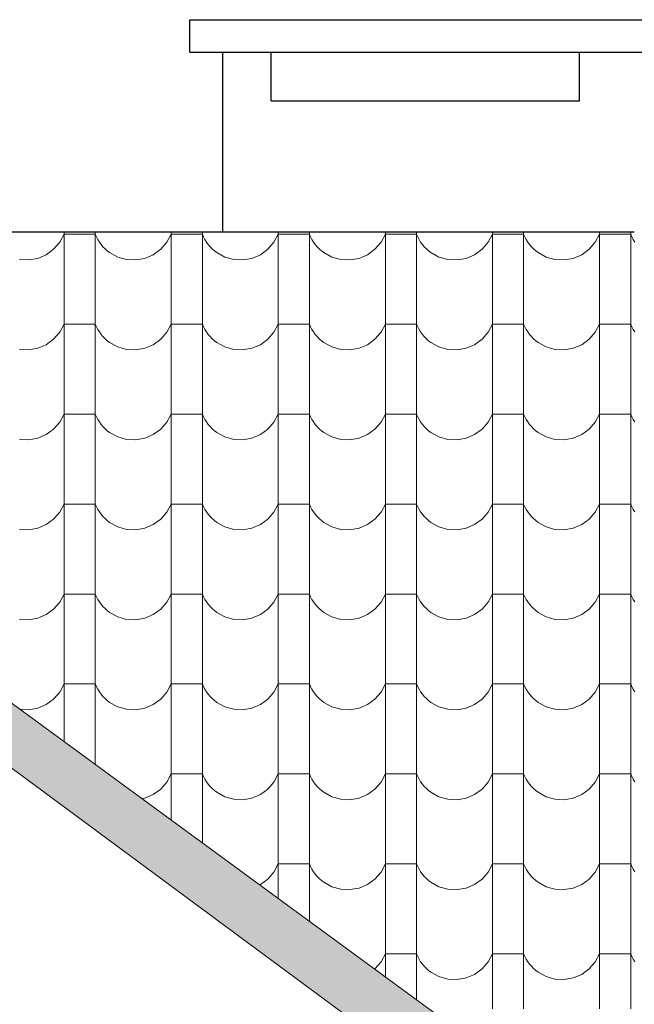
# Model space of a CAD drawing. Header units: millimetres. Extents: x -61343 to 9939, y -6894 to 7453.
# Tile 142 of 255: x -5505 to -5316, y -5322 to -5019. Entities that reach past the tile are written whole.
import ezdxf

# ---------------------------------------------------------------- set-up
doc = ezdxf.new("R2010")
doc.units = ezdxf.units.MM
doc.header["$MEASUREMENT"] = 0
doc.layers.add('810-G Ogólne', color=7, linetype='Continuous')
doc.layers.add('990-D Import IFC', color=7, linetype='Continuous')

# ---------------------------------------------------------------- blocks, each defined once
blk = doc.blocks.new('*X1836', base_point=(515069.4, 47309.9))
at = {"layer": '990-D Import IFC', "color": 251, "linetype": 'Continuous', "lineweight": 13, "true_color": 0x6a6a6a}
for p, q in [((665818.1, -38693.2), (665831.4, -38668.2)), ((665831.4, -38661.7), (665831.4, -38837.1)), ((665879.4, -38668.2), (665831.4, -38668.2)), ((665927.5, -38668.2), (665879.4, -38668.2)), ((665927.5, -38661.7), (665927.5, -38837.1)), ((665927.5, -38668.2), (665931.1, -38676.5)), ((665931.1, -38676.5), (665935.4, -38684.6)), ((665935.4, -38684.6), (665940.2, -38692.3)), ((666148.1, -38693.2), (666161.4, -38668.2)), ((666161.4, -38661.7), (666161.4, -38837.1)), ((666209.4, -38668.2), (666161.4, -38668.2)), ((666257.5, -38668.2), (666209.4, -38668.2)), ((666257.5, -38661.7), (666257.5, -38837.1)), ((666257.5, -38668.2), (666261.1, -38676.5)), ((666261.1, -38676.5), (666265.4, -38684.6)), ((666265.4, -38684.6), (666270.2, -38692.3)), ((666478.1, -38693.2), (666491.4, -38668.2)), ((666491.4, -38661.7), (666491.4, -38837.1)), ((666539.4, -38668.2), (666491.4, -38668.2)), ((666587.5, -38668.2), (666539.4, -38668.2)), ((666587.5, -38661.7), (666587.5, -38837.1)), ((666587.5, -38668.2), (666591.1, -38676.5)), ((666591.1, -38676.5), (666595.4, -38684.6)), ((666595.4, -38684.6), (666600.2, -38692.3)), ((666808.1, -38693.2), (666821.4, -38668.2)), ((666821.4, -38661.7), (666821.4, -38837.1)), ((666869.4, -38668.2), (666821.4, -38668.2)), ((666917.5, -38668.2), (666869.4, -38668.2)), ((666917.5, -38661.7), (666917.5, -38837.1)), ((666917.5, -38668.2), (666921.1, -38676.5)), ((666921.1, -38676.5), (666925.4, -38684.6)), ((666925.4, -38684.6), (666930.2, -38692.3)), ((667138.1, -38693.2), (667151.4, -38668.2)), ((667151.4, -38661.7), (667151.4, -38837.1)), ((667199.4, -38668.2), (667151.4, -38668.2)), ((667247.5, -38668.2), (667199.4, -38668.2)), ((667247.5, -38661.7), (667247.5, -38837.1)), ((667247.5, -38668.2), (667251.1, -38676.5)), ((667251.1, -38676.5), (667255.4, -38684.6)), ((667255.4, -38684.6), (667260.2, -38692.3)), ((667468.1, -38693.2), (667481.4, -38668.2)), ((667481.4, -38661.7), (667481.4, -38837.1)), ((667529.4, -38668.2), (667481.4, -38668.2)), ((667577.5, -38668.2), (667529.4, -38668.2)), ((667577.5, -38661.7), (667577.5, -38837.1)), ((667577.5, -38668.2), (667581.1, -38676.5)), ((667581.1, -38676.5), (667585.4, -38684.6)), ((667585.4, -38684.6), (667590.2, -38692.3)), ((665776.5, -38731.4), (665799.4, -38714.7)), ((665799.4, -38714.7), (665818.1, -38693.2)), ((665940.2, -38692.3), (665945.5, -38699.7)), ((665945.5, -38699.7), (665951.4, -38706.6)), ((665951.4, -38706.6), (665957.8, -38713.1)), ((665957.8, -38713.1), (665964.6, -38719.2)), ((666106.5, -38731.4), (666129.4, -38714.7)), ((666129.4, -38714.7), (666148.1, -38693.2)), ((666270.2, -38692.3), (666275.5, -38699.7)), ((666275.5, -38699.7), (666281.4, -38706.6)), ((666281.4, -38706.6), (666287.8, -38713.1)), ((666287.8, -38713.1), (666294.6, -38719.2)), ((666436.5, -38731.4), (666459.4, -38714.7)), ((666459.4, -38714.7), (666478.1, -38693.2)), ((666600.2, -38692.3), (666605.5, -38699.7)), ((666605.5, -38699.7), (666611.4, -38706.6)), ((666611.4, -38706.6), (666617.8, -38713.1)), ((666617.8, -38713.1), (666624.6, -38719.2)), ((666766.5, -38731.4), (666789.4, -38714.7)), ((666789.4, -38714.7), (666808.1, -38693.2)), ((666930.2, -38692.3), (666935.5, -38699.7)), ((666935.5, -38699.7), (666941.4, -38706.6)), ((666941.4, -38706.6), (666947.8, -38713.1)), ((666947.8, -38713.1), (666954.6, -38719.2)), ((667096.5, -38731.4), (667119.4, -38714.7)), ((667119.4, -38714.7), (667138.1, -38693.2)), ((667260.2, -38692.3), (667265.5, -38699.7)), ((667265.5, -38699.7), (667271.4, -38706.6)), ((667271.4, -38706.6), (667277.8, -38713.1)), ((667277.8, -38713.1), (667284.6, -38719.2)), ((667426.5, -38731.4), (667449.4, -38714.7)), ((667449.4, -38714.7), (667468.1, -38693.2)), ((665694.1, -38746.1), (665722.4, -38747.5)), ((665722.4, -38747.5), (665750.4, -38742.5)), ((665750.4, -38742.5), (665776.5, -38731.4)), ((665964.6, -38719.2), (665971.9, -38724.7)), ((665971.9, -38724.7), (665996.7, -38738.4)), ((665996.7, -38738.4), (666024.1, -38746.1)), ((666024.1, -38746.1), (666052.4, -38747.5)), ((666052.4, -38747.5), (666080.4, -38742.5)), ((666080.4, -38742.5), (666106.5, -38731.4)), ((666294.6, -38719.2), (666301.9, -38724.7)), ((666301.9, -38724.7), (666326.7, -38738.4)), ((666326.7, -38738.4), (666354.1, -38746.1)), ((666354.1, -38746.1), (666382.4, -38747.5)), ((666382.4, -38747.5), (666410.4, -38742.5)), ((666410.4, -38742.5), (666436.5, -38731.4)), ((666624.6, -38719.2), (666631.9, -38724.7)), ((666631.9, -38724.7), (666656.7, -38738.4)), ((666656.7, -38738.4), (666684.1, -38746.1)), ((666684.1, -38746.1), (666712.4, -38747.5)), ((666712.4, -38747.5), (666740.4, -38742.5)), ((666740.4, -38742.5), (666766.5, -38731.4)), ((666954.6, -38719.2), (666961.9, -38724.7)), ((666961.9, -38724.7), (666986.7, -38738.4)), ((666986.7, -38738.4), (667014.1, -38746.1)), ((667014.1, -38746.1), (667042.4, -38747.5)), ((667042.4, -38747.5), (667070.4, -38742.5)), ((667070.4, -38742.5), (667096.5, -38731.4)), ((667284.6, -38719.2), (667291.9, -38724.7)), ((667291.9, -38724.7), (667316.7, -38738.4)), ((667316.7, -38738.4), (667344.1, -38746.1)), ((667344.1, -38746.1), (667372.4, -38747.5)), ((667372.4, -38747.5), (667400.4, -38742.5)), ((667400.4, -38742.5), (667426.5, -38731.4)), ((665831.4, -38837.1), (665831.4, -39114.1)), ((665927.5, -38837.1), (665927.5, -39114.1)), ((666161.4, -38837.1), (666161.4, -39114.1)), ((666257.5, -38837.1), (666257.5, -39114.1)), ((666491.4, -38837.1), (666491.4, -39114.1)), ((666587.5, -38837.1), (666587.5, -39114.1)), ((666821.4, -38837.1), (666821.4, -39114.1)), ((666917.5, -38837.1), (666917.5, -39114.1)), ((667151.4, -38837.1), (667151.4, -39114.1)), ((667247.5, -38837.1), (667247.5, -39114.1)), ((667481.4, -38837.1), (667481.4, -39114.1)), ((667577.5, -38837.1), (667577.5, -39114.1)), ((665818.1, -38970.2), (665831.4, -38945.2)), ((665879.4, -38945.2), (665831.4, -38945.2)), ((665927.5, -38945.2), (665879.4, -38945.2)), ((665927.5, -38945.2), (665931.1, -38953.5)), ((665931.1, -38953.5), (665935.4, -38961.6)), ((666148.1, -38970.2), (666161.4, -38945.2)), ((666209.4, -38945.2), (666161.4, -38945.2)), ((666257.5, -38945.2), (666209.4, -38945.2)), ((666257.5, -38945.2), (666261.1, -38953.5)), ((666261.1, -38953.5), (666265.4, -38961.6)), ((666478.1, -38970.2), (666491.4, -38945.2)), ((666539.4, -38945.2), (666491.4, -38945.2)), ((666587.5, -38945.2), (666539.4, -38945.2)), ((666587.5, -38945.2), (666591.1, -38953.5)), ((666591.1, -38953.5), (666595.4, -38961.6)), ((666808.1, -38970.2), (666821.4, -38945.2)), ((666869.4, -38945.2), (666821.4, -38945.2)), ((666917.5, -38945.2), (666869.4, -38945.2)), ((666917.5, -38945.2), (666921.1, -38953.5)), ((666921.1, -38953.5), (666925.4, -38961.6)), ((667138.1, -38970.2), (667151.4, -38945.2)), ((667199.4, -38945.2), (667151.4, -38945.2)), ((667247.5, -38945.2), (667199.4, -38945.2)), ((667247.5, -38945.2), (667251.1, -38953.5)), ((667251.1, -38953.5), (667255.4, -38961.6)), ((667468.1, -38970.2), (667481.4, -38945.2)), ((667529.4, -38945.2), (667481.4, -38945.2)), ((667577.5, -38945.2), (667529.4, -38945.2)), ((667577.5, -38945.2), (667581.1, -38953.5)), ((667581.1, -38953.5), (667585.4, -38961.6)), ((665799.4, -38991.7), (665818.1, -38970.2)), ((665935.4, -38961.6), (665940.2, -38969.3)), ((665940.2, -38969.3), (665945.5, -38976.7)), ((665945.5, -38976.7), (665951.4, -38983.6)), ((665951.4, -38983.6), (665957.8, -38990.1)), ((665957.8, -38990.1), (665964.6, -38996.2)), ((666129.4, -38991.7), (666148.1, -38970.2)), ((666265.4, -38961.6), (666270.2, -38969.3)), ((666270.2, -38969.3), (666275.5, -38976.7)), ((666275.5, -38976.7), (666281.4, -38983.6)), ((666281.4, -38983.6), (666287.8, -38990.1)), ((666287.8, -38990.1), (666294.6, -38996.2)), ((666459.4, -38991.7), (666478.1, -38970.2)), ((666595.4, -38961.6), (666600.2, -38969.3)), ((666600.2, -38969.3), (666605.5, -38976.7)), ((666605.5, -38976.7), (666611.4, -38983.6)), ((666611.4, -38983.6), (666617.8, -38990.1)), ((666617.8, -38990.1), (666624.6, -38996.2)), ((666789.4, -38991.7), (666808.1, -38970.2)), ((666925.4, -38961.6), (666930.2, -38969.3)), ((666930.2, -38969.3), (666935.5, -38976.7)), ((666935.5, -38976.7), (666941.4, -38983.6)), ((666941.4, -38983.6), (666947.8, -38990.1)), ((666947.8, -38990.1), (666954.6, -38996.2)), ((667119.4, -38991.7), (667138.1, -38970.2)), ((667255.4, -38961.6), (667260.2, -38969.3)), ((667260.2, -38969.3), (667265.5, -38976.7)), ((667265.5, -38976.7), (667271.4, -38983.6)), ((667271.4, -38983.6), (667277.8, -38990.1)), ((667277.8, -38990.1), (667284.6, -38996.2)), ((667449.4, -38991.7), (667468.1, -38970.2)), ((667585.4, -38961.6), (667590.2, -38969.3)), ((665722.4, -39024.5), (665750.4, -39019.5)), ((665750.4, -39019.5), (665776.5, -39008.4)), ((665776.5, -39008.4), (665799.4, -38991.7)), ((665964.6, -38996.2), (665971.9, -39001.7)), ((665971.9, -39001.7), (665996.7, -39015.4)), ((665996.7, -39015.4), (666024.1, -39023.1)), ((666052.4, -39024.5), (666080.4, -39019.5)), ((666080.4, -39019.5), (666106.5, -39008.4)), ((666106.5, -39008.4), (666129.4, -38991.7)), ((666294.6, -38996.2), (666301.9, -39001.7)), ((666301.9, -39001.7), (666326.7, -39015.4)), ((666326.7, -39015.4), (666354.1, -39023.1)), ((666382.4, -39024.5), (666410.4, -39019.5)), ((666410.4, -39019.5), (666436.5, -39008.4)), ((666436.5, -39008.4), (666459.4, -38991.7)), ((666624.6, -38996.2), (666631.9, -39001.7)), ((666631.9, -39001.7), (666656.7, -39015.4)), ((666656.7, -39015.4), (666684.1, -39023.1)), ((666712.4, -39024.5), (666740.4, -39019.5)), ((666740.4, -39019.5), (666766.5, -39008.4)), ((666766.5, -39008.4), (666789.4, -38991.7)), ((666954.6, -38996.2), (666961.9, -39001.7)), ((666961.9, -39001.7), (666986.7, -39015.4)), ((666986.7, -39015.4), (667014.1, -39023.1)), ((667042.4, -39024.5), (667070.4, -39019.5)), ((667070.4, -39019.5), (667096.5, -39008.4)), ((667096.5, -39008.4), (667119.4, -38991.7)), ((667284.6, -38996.2), (667291.9, -39001.7)), ((667291.9, -39001.7), (667316.7, -39015.4)), ((667316.7, -39015.4), (667344.1, -39023.1)), ((667372.4, -39024.5), (667400.4, -39019.5)), ((667400.4, -39019.5), (667426.5, -39008.4)), ((667426.5, -39008.4), (667449.4, -38991.7)), ((665694.1, -39023.1), (665722.4, -39024.5)), ((666024.1, -39023.1), (666052.4, -39024.5)), ((666354.1, -39023.1), (666382.4, -39024.5)), ((666684.1, -39023.1), (666712.4, -39024.5)), ((667014.1, -39023.1), (667042.4, -39024.5)), ((667344.1, -39023.1), (667372.4, -39024.5)), ((665831.4, -39114.1), (665831.4, -39391.1)), ((665927.5, -39114.1), (665927.5, -39391.1)), ((666161.4, -39114.1), (666161.4, -39391.1)), ((666257.5, -39114.1), (666257.5, -39391.1)), ((666491.4, -39114.1), (666491.4, -39391.1)), ((666587.5, -39114.1), (666587.5, -39391.1)), ((666821.4, -39114.1), (666821.4, -39391.1)), ((666917.5, -39114.1), (666917.5, -39391.1)), ((667151.4, -39114.1), (667151.4, -39391.1)), ((667247.5, -39114.1), (667247.5, -39391.1)), ((667481.4, -39114.1), (667481.4, -39391.1)), ((667577.5, -39114.1), (667577.5, -39391.1)), ((665818.1, -39247.2), (665831.4, -39222.2)), ((665879.4, -39222.2), (665831.4, -39222.2)), ((665927.5, -39222.2), (665879.4, -39222.2)), ((665927.5, -39222.2), (665931.1, -39230.5)), ((665931.1, -39230.5), (665935.4, -39238.6)), ((666148.1, -39247.2), (666161.4, -39222.2)), ((666209.4, -39222.2), (666161.4, -39222.2)), ((666257.5, -39222.2), (666209.4, -39222.2)), ((666257.5, -39222.2), (666261.1, -39230.5)), ((666261.1, -39230.5), (666265.4, -39238.6)), ((666478.1, -39247.2), (666491.4, -39222.2)), ((666539.4, -39222.2), (666491.4, -39222.2)), ((666587.5, -39222.2), (666539.4, -39222.2)), ((666587.5, -39222.2), (666591.1, -39230.5)), ((666591.1, -39230.5), (666595.4, -39238.6)), ((666808.1, -39247.2), (666821.4, -39222.2)), ((666869.4, -39222.2), (666821.4, -39222.2)), ((666917.5, -39222.2), (666869.4, -39222.2)), ((666917.5, -39222.2), (666921.1, -39230.5)), ((666921.1, -39230.5), (666925.4, -39238.6)), ((667138.1, -39247.2), (667151.4, -39222.2)), ((667199.4, -39222.2), (667151.4, -39222.2)), ((667247.5, -39222.2), (667199.4, -39222.2)), ((667247.5, -39222.2), (667251.1, -39230.5)), ((667251.1, -39230.5), (667255.4, -39238.6)), ((667468.1, -39247.2), (667481.4, -39222.2)), ((667529.4, -39222.2), (667481.4, -39222.2)), ((667577.5, -39222.2), (667529.4, -39222.2)), ((667577.5, -39222.2), (667581.1, -39230.5)), ((667581.1, -39230.5), (667585.4, -39238.6)), ((665799.4, -39268.7), (665818.1, -39247.2)), ((665935.4, -39238.6), (665940.2, -39246.3)), ((665940.2, -39246.3), (665945.5, -39253.7)), ((665945.5, -39253.7), (665951.4, -39260.6)), ((665951.4, -39260.6), (665957.8, -39267.1)), ((666129.4, -39268.7), (666148.1, -39247.2)), ((666265.4, -39238.6), (666270.2, -39246.3)), ((666270.2, -39246.3), (666275.5, -39253.7)), ((666275.5, -39253.7), (666281.4, -39260.6)), ((666281.4, -39260.6), (666287.8, -39267.1)), ((666459.4, -39268.7), (666478.1, -39247.2)), ((666595.4, -39238.6), (666600.2, -39246.3)), ((666600.2, -39246.3), (666605.5, -39253.7)), ((666605.5, -39253.7), (666611.4, -39260.6)), ((666611.4, -39260.6), (666617.8, -39267.1)), ((666789.4, -39268.7), (666808.1, -39247.2)), ((666925.4, -39238.6), (666930.2, -39246.3)), ((666930.2, -39246.3), (666935.5, -39253.7)), ((666935.5, -39253.7), (666941.4, -39260.6)), ((666941.4, -39260.6), (666947.8, -39267.1)), ((667119.4, -39268.7), (667138.1, -39247.2)), ((667255.4, -39238.6), (667260.2, -39246.3)), ((667260.2, -39246.3), (667265.5, -39253.7)), ((667265.5, -39253.7), (667271.4, -39260.6)), ((667271.4, -39260.6), (667277.8, -39267.1)), ((667449.4, -39268.7), (667468.1, -39247.2)), ((667585.4, -39238.6), (667590.2, -39246.3)), ((665750.4, -39296.5), (665776.5, -39285.4)), ((665776.5, -39285.4), (665799.4, -39268.7)), ((665957.8, -39267.1), (665964.6, -39273.2)), ((665964.6, -39273.2), (665971.9, -39278.7)), ((665971.9, -39278.7), (665996.7, -39292.4)), ((665996.7, -39292.4), (666024.1, -39300.1)), ((666080.4, -39296.5), (666106.5, -39285.4)), ((666106.5, -39285.4), (666129.4, -39268.7)), ((666287.8, -39267.1), (666294.6, -39273.2)), ((666294.6, -39273.2), (666301.9, -39278.7)), ((666301.9, -39278.7), (666326.7, -39292.4)), ((666326.7, -39292.4), (666354.1, -39300.1)), ((666410.4, -39296.5), (666436.5, -39285.4)), ((666436.5, -39285.4), (666459.4, -39268.7)), ((666617.8, -39267.1), (666624.6, -39273.2)), ((666624.6, -39273.2), (666631.9, -39278.7)), ((666631.9, -39278.7), (666656.7, -39292.4)), ((666656.7, -39292.4), (666684.1, -39300.1)), ((666740.4, -39296.5), (666766.5, -39285.4)), ((666766.5, -39285.4), (666789.4, -39268.7)), ((666947.8, -39267.1), (666954.6, -39273.2)), ((666954.6, -39273.2), (666961.9, -39278.7)), ((666961.9, -39278.7), (666986.7, -39292.4)), ((666986.7, -39292.4), (667014.1, -39300.1)), ((667070.4, -39296.5), (667096.5, -39285.4)), ((667096.5, -39285.4), (667119.4, -39268.7)), ((667277.8, -39267.1), (667284.6, -39273.2)), ((667284.6, -39273.2), (667291.9, -39278.7)), ((667291.9, -39278.7), (667316.7, -39292.4)), ((667316.7, -39292.4), (667344.1, -39300.1)), ((667400.4, -39296.5), (667426.5, -39285.4)), ((667426.5, -39285.4), (667449.4, -39268.7)), ((665694.1, -39300.1), (665722.4, -39301.5)), ((665722.4, -39301.5), (665750.4, -39296.5)), ((666024.1, -39300.1), (666052.4, -39301.5)), ((666052.4, -39301.5), (666080.4, -39296.5)), ((666354.1, -39300.1), (666382.4, -39301.5)), ((666382.4, -39301.5), (666410.4, -39296.5)), ((666684.1, -39300.1), (666712.4, -39301.5)), ((666712.4, -39301.5), (666740.4, -39296.5)), ((667014.1, -39300.1), (667042.4, -39301.5)), ((667042.4, -39301.5), (667070.4, -39296.5)), ((667344.1, -39300.1), (667372.4, -39301.5)), ((667372.4, -39301.5), (667400.4, -39296.5)), ((665831.4, -39391.1), (665831.4, -39668.1)), ((665927.5, -39391.1), (665927.5, -39668.1)), ((666161.4, -39391.1), (666161.4, -39668.1)), ((666257.5, -39391.1), (666257.5, -39668.1)), ((666491.4, -39391.1), (666491.4, -39668.1)), ((666587.5, -39391.1), (666587.5, -39668.1)), ((666821.4, -39391.1), (666821.4, -39668.1)), ((666917.5, -39391.1), (666917.5, -39668.1)), ((667151.4, -39391.1), (667151.4, -39668.1)), ((667247.5, -39391.1), (667247.5, -39668.1)), ((667481.4, -39391.1), (667481.4, -39668.1)), ((667577.5, -39391.1), (667577.5, -39668.1)), ((665818.1, -39524.2), (665831.4, -39499.2)), ((665879.4, -39499.2), (665831.4, -39499.2)), ((665927.5, -39499.2), (665879.4, -39499.2)), ((665927.5, -39499.2), (665931.1, -39507.5)), ((666148.1, -39524.2), (666161.4, -39499.2)), ((666209.4, -39499.2), (666161.4, -39499.2)), ((666257.5, -39499.2), (666209.4, -39499.2)), ((666257.5, -39499.2), (666261.1, -39507.5)), ((666478.1, -39524.2), (666491.4, -39499.2)), ((666539.4, -39499.2), (666491.4, -39499.2)), ((666587.5, -39499.2), (666539.4, -39499.2)), ((666587.5, -39499.2), (666591.1, -39507.5)), ((666808.1, -39524.2), (666821.4, -39499.2)), ((666869.4, -39499.2), (666821.4, -39499.2)), ((666917.5, -39499.2), (666869.4, -39499.2)), ((666917.5, -39499.2), (666921.1, -39507.5)), ((667138.1, -39524.2), (667151.4, -39499.2)), ((667199.4, -39499.2), (667151.4, -39499.2)), ((667247.5, -39499.2), (667199.4, -39499.2)), ((667247.5, -39499.2), (667251.1, -39507.5)), ((667468.1, -39524.2), (667481.4, -39499.2)), ((667529.4, -39499.2), (667481.4, -39499.2)), ((667577.5, -39499.2), (667529.4, -39499.2)), ((667577.5, -39499.2), (667581.1, -39507.5)), ((665799.4, -39545.7), (665818.1, -39524.2)), ((665931.1, -39507.5), (665935.4, -39515.6)), ((665935.4, -39515.6), (665940.2, -39523.3)), ((665940.2, -39523.3), (665945.5, -39530.7)), ((665945.5, -39530.7), (665951.4, -39537.6)), ((666129.4, -39545.7), (666148.1, -39524.2)), ((666261.1, -39507.5), (666265.4, -39515.6)), ((666265.4, -39515.6), (666270.2, -39523.3)), ((666270.2, -39523.3), (666275.5, -39530.7)), ((666275.5, -39530.7), (666281.4, -39537.6)), ((666459.4, -39545.7), (666478.1, -39524.2)), ((666591.1, -39507.5), (666595.4, -39515.6)), ((666595.4, -39515.6), (666600.2, -39523.3)), ((666600.2, -39523.3), (666605.5, -39530.7)), ((666605.5, -39530.7), (666611.4, -39537.6)), ((666789.4, -39545.7), (666808.1, -39524.2)), ((666921.1, -39507.5), (666925.4, -39515.6)), ((666925.4, -39515.6), (666930.2, -39523.3)), ((666930.2, -39523.3), (666935.5, -39530.7)), ((666935.5, -39530.7), (666941.4, -39537.6)), ((667119.4, -39545.7), (667138.1, -39524.2)), ((667251.1, -39507.5), (667255.4, -39515.6)), ((667255.4, -39515.6), (667260.2, -39523.3)), ((667260.2, -39523.3), (667265.5, -39530.7)), ((667265.5, -39530.7), (667271.4, -39537.6)), ((667449.4, -39545.7), (667468.1, -39524.2)), ((667581.1, -39507.5), (667585.4, -39515.6)), ((667585.4, -39515.6), (667590.2, -39523.3)), ((665750.4, -39573.5), (665776.5, -39562.4)), ((665776.5, -39562.4), (665799.4, -39545.7)), ((665951.4, -39537.6), (665957.8, -39544.1)), ((665957.8, -39544.1), (665964.6, -39550.2)), ((665964.6, -39550.2), (665971.9, -39555.7)), ((665971.9, -39555.7), (665996.7, -39569.4)), ((666080.4, -39573.5), (666106.5, -39562.4)), ((666106.5, -39562.4), (666129.4, -39545.7)), ((666281.4, -39537.6), (666287.8, -39544.1)), ((666287.8, -39544.1), (666294.6, -39550.2)), ((666294.6, -39550.2), (666301.9, -39555.7)), ((666301.9, -39555.7), (666326.7, -39569.4)), ((666410.4, -39573.5), (666436.5, -39562.4)), ((666436.5, -39562.4), (666459.4, -39545.7)), ((666611.4, -39537.6), (666617.8, -39544.1)), ((666617.8, -39544.1), (666624.6, -39550.2)), ((666624.6, -39550.2), (666631.9, -39555.7)), ((666631.9, -39555.7), (666656.7, -39569.4)), ((666740.4, -39573.5), (666766.5, -39562.4)), ((666766.5, -39562.4), (666789.4, -39545.7)), ((666941.4, -39537.6), (666947.8, -39544.1)), ((666947.8, -39544.1), (666954.6, -39550.2)), ((666954.6, -39550.2), (666961.9, -39555.7)), ((666961.9, -39555.7), (666986.7, -39569.4)), ((667070.4, -39573.5), (667096.5, -39562.4)), ((667096.5, -39562.4), (667119.4, -39545.7)), ((667271.4, -39537.6), (667277.8, -39544.1)), ((667277.8, -39544.1), (667284.6, -39550.2)), ((667284.6, -39550.2), (667291.9, -39555.7)), ((667291.9, -39555.7), (667316.7, -39569.4)), ((667400.4, -39573.5), (667426.5, -39562.4)), ((667426.5, -39562.4), (667449.4, -39545.7)), ((665694.1, -39577.1), (665722.4, -39578.5)), ((665722.4, -39578.5), (665750.4, -39573.5)), ((665996.7, -39569.4), (666024.1, -39577.1)), ((666024.1, -39577.1), (666052.4, -39578.5)), ((666052.4, -39578.5), (666080.4, -39573.5)), ((666326.7, -39569.4), (666354.1, -39577.1)), ((666354.1, -39577.1), (666382.4, -39578.5)), ((666382.4, -39578.5), (666410.4, -39573.5)), ((666656.7, -39569.4), (666684.1, -39577.1)), ((666684.1, -39577.1), (666712.4, -39578.5)), ((666712.4, -39578.5), (666740.4, -39573.5)), ((666986.7, -39569.4), (667014.1, -39577.1)), ((667014.1, -39577.1), (667042.4, -39578.5)), ((667042.4, -39578.5), (667070.4, -39573.5)), ((667316.7, -39569.4), (667344.1, -39577.1)), ((667344.1, -39577.1), (667372.4, -39578.5)), ((667372.4, -39578.5), (667400.4, -39573.5)), ((665831.4, -39668.1), (665831.4, -39945.1)), ((665927.5, -39668.1), (665927.5, -39945.1)), ((666161.4, -39668.1), (666161.4, -39945.1)), ((666257.5, -39668.1), (666257.5, -39945.1)), ((666491.4, -39668.1), (666491.4, -39945.1)), ((666587.5, -39668.1), (666587.5, -39945.1)), ((666821.4, -39668.1), (666821.4, -39945.1)), ((666917.5, -39668.1), (666917.5, -39945.1)), ((667151.4, -39668.1), (667151.4, -39945.1)), ((667247.5, -39668.1), (667247.5, -39945.1)), ((667481.4, -39668.1), (667481.4, -39945.1)), ((667577.5, -39668.1), (667577.5, -39945.1)), ((665818.1, -39801.2), (665831.4, -39776.2)), ((665879.4, -39776.2), (665831.4, -39776.2)), ((665927.5, -39776.2), (665879.4, -39776.2)), ((665927.5, -39776.2), (665931.1, -39784.5)), ((666148.1, -39801.2), (666161.4, -39776.2)), ((666209.4, -39776.2), (666161.4, -39776.2)), ((666257.5, -39776.2), (666209.4, -39776.2)), ((666257.5, -39776.2), (666261.1, -39784.5)), ((666478.1, -39801.2), (666491.4, -39776.2)), ((666539.4, -39776.2), (666491.4, -39776.2)), ((666587.5, -39776.2), (666539.4, -39776.2)), ((666587.5, -39776.2), (666591.1, -39784.5)), ((666808.1, -39801.2), (666821.4, -39776.2)), ((666869.4, -39776.2), (666821.4, -39776.2)), ((666917.5, -39776.2), (666869.4, -39776.2)), ((666917.5, -39776.2), (666921.1, -39784.5)), ((667138.1, -39801.2), (667151.4, -39776.2)), ((667199.4, -39776.2), (667151.4, -39776.2)), ((667247.5, -39776.2), (667199.4, -39776.2)), ((667247.5, -39776.2), (667251.1, -39784.5)), ((667468.1, -39801.2), (667481.4, -39776.2)), ((667529.4, -39776.2), (667481.4, -39776.2)), ((667577.5, -39776.2), (667529.4, -39776.2)), ((667577.5, -39776.2), (667581.1, -39784.5)), ((665799.4, -39822.7), (665818.1, -39801.2)), ((665931.1, -39784.5), (665935.4, -39792.6)), ((665935.4, -39792.6), (665940.2, -39800.3)), ((665940.2, -39800.3), (665945.5, -39807.7)), ((665945.5, -39807.7), (665951.4, -39814.6)), ((666129.4, -39822.7), (666148.1, -39801.2)), ((666261.1, -39784.5), (666265.4, -39792.6)), ((666265.4, -39792.6), (666270.2, -39800.3)), ((666270.2, -39800.3), (666275.5, -39807.7)), ((666275.5, -39807.7), (666281.4, -39814.6)), ((666459.4, -39822.7), (666478.1, -39801.2)), ((666591.1, -39784.5), (666595.4, -39792.6)), ((666595.4, -39792.6), (666600.2, -39800.3)), ((666600.2, -39800.3), (666605.5, -39807.7)), ((666605.5, -39807.7), (666611.4, -39814.6)), ((666789.4, -39822.7), (666808.1, -39801.2)), ((666921.1, -39784.5), (666925.4, -39792.6)), ((666925.4, -39792.6), (666930.2, -39800.3)), ((666930.2, -39800.3), (666935.5, -39807.7)), ((666935.5, -39807.7), (666941.4, -39814.6)), ((667119.4, -39822.7), (667138.1, -39801.2)), ((667251.1, -39784.5), (667255.4, -39792.6)), ((667255.4, -39792.6), (667260.2, -39800.3)), ((667260.2, -39800.3), (667265.5, -39807.7)), ((667265.5, -39807.7), (667271.4, -39814.6)), ((667449.4, -39822.7), (667468.1, -39801.2)), ((667581.1, -39784.5), (667585.4, -39792.6)), ((667585.4, -39792.6), (667590.2, -39800.3)), ((665776.5, -39839.4), (665799.4, -39822.7)), ((665951.4, -39814.6), (665957.8, -39821.1)), ((665957.8, -39821.1), (665964.6, -39827.2)), ((665964.6, -39827.2), (665971.9, -39832.7)), ((665971.9, -39832.7), (665996.7, -39846.4)), ((666106.5, -39839.4), (666129.4, -39822.7)), ((666281.4, -39814.6), (666287.8, -39821.1)), ((666287.8, -39821.1), (666294.6, -39827.2)), ((666294.6, -39827.2), (666301.9, -39832.7)), ((666301.9, -39832.7), (666326.7, -39846.4)), ((666436.5, -39839.4), (666459.4, -39822.7)), ((666611.4, -39814.6), (666617.8, -39821.1)), ((666617.8, -39821.1), (666624.6, -39827.2)), ((666624.6, -39827.2), (666631.9, -39832.7)), ((666631.9, -39832.7), (666656.7, -39846.4)), ((666766.5, -39839.4), (666789.4, -39822.7)), ((666941.4, -39814.6), (666947.8, -39821.1)), ((666947.8, -39821.1), (666954.6, -39827.2)), ((666954.6, -39827.2), (666961.9, -39832.7)), ((666961.9, -39832.7), (666986.7, -39846.4)), ((667096.5, -39839.4), (667119.4, -39822.7)), ((667271.4, -39814.6), (667277.8, -39821.1)), ((667277.8, -39821.1), (667284.6, -39827.2)), ((667284.6, -39827.2), (667291.9, -39832.7)), ((667291.9, -39832.7), (667316.7, -39846.4)), ((667426.5, -39839.4), (667449.4, -39822.7)), ((665694.1, -39854.1), (665722.4, -39855.5)), ((665722.4, -39855.5), (665750.4, -39850.5)), ((665750.4, -39850.5), (665776.5, -39839.4)), ((665996.7, -39846.4), (666024.1, -39854.1)), ((666024.1, -39854.1), (666052.4, -39855.5)), ((666052.4, -39855.5), (666080.4, -39850.5)), ((666080.4, -39850.5), (666106.5, -39839.4)), ((666326.7, -39846.4), (666354.1, -39854.1)), ((666354.1, -39854.1), (666382.4, -39855.5)), ((666382.4, -39855.5), (666410.4, -39850.5)), ((666410.4, -39850.5), (666436.5, -39839.4)), ((666656.7, -39846.4), (666684.1, -39854.1)), ((666684.1, -39854.1), (666712.4, -39855.5)), ((666712.4, -39855.5), (666740.4, -39850.5)), ((666740.4, -39850.5), (666766.5, -39839.4)), ((666986.7, -39846.4), (667014.1, -39854.1)), ((667014.1, -39854.1), (667042.4, -39855.5)), ((667042.4, -39855.5), (667070.4, -39850.5)), ((667070.4, -39850.5), (667096.5, -39839.4)), ((667316.7, -39846.4), (667344.1, -39854.1)), ((667344.1, -39854.1), (667372.4, -39855.5)), ((667372.4, -39855.5), (667400.4, -39850.5)), ((667400.4, -39850.5), (667426.5, -39839.4)), ((665831.4, -39945.1), (665831.4, -40222.1)), ((665927.5, -39945.1), (665927.5, -40222.1)), ((666161.4, -39945.1), (666161.4, -40222.1)), ((666257.5, -39945.1), (666257.5, -40222.1)), ((666491.4, -39945.1), (666491.4, -40222.1)), ((666587.5, -39945.1), (666587.5, -40222.1)), ((666821.4, -39945.1), (666821.4, -40222.1)), ((666917.5, -39945.1), (666917.5, -40222.1)), ((667151.4, -39945.1), (667151.4, -40222.1)), ((667247.5, -39945.1), (667247.5, -40222.1)), ((667481.4, -39945.1), (667481.4, -40222.1)), ((667577.5, -39945.1), (667577.5, -40222.1)), ((665799.4, -40099.7), (665818.1, -40078.2)), ((665818.1, -40078.2), (665831.4, -40053.2)), ((665879.4, -40053.2), (665831.4, -40053.2)), ((665927.5, -40053.2), (665879.4, -40053.2)), ((665927.5, -40053.2), (665931.1, -40061.5)), ((665931.1, -40061.5), (665935.4, -40069.6)), ((665935.4, -40069.6), (665940.2, -40077.3)), ((665940.2, -40077.3), (665945.5, -40084.7)), ((666129.4, -40099.7), (666148.1, -40078.2)), ((666148.1, -40078.2), (666161.4, -40053.2)), ((666209.4, -40053.2), (666161.4, -40053.2)), ((666257.5, -40053.2), (666209.4, -40053.2)), ((666257.5, -40053.2), (666261.1, -40061.5)), ((666261.1, -40061.5), (666265.4, -40069.6)), ((666265.4, -40069.6), (666270.2, -40077.3)), ((666270.2, -40077.3), (666275.5, -40084.7)), ((666459.4, -40099.7), (666478.1, -40078.2)), ((666478.1, -40078.2), (666491.4, -40053.2)), ((666539.4, -40053.2), (666491.4, -40053.2)), ((666587.5, -40053.2), (666539.4, -40053.2)), ((666587.5, -40053.2), (666591.1, -40061.5)), ((666591.1, -40061.5), (666595.4, -40069.6)), ((666595.4, -40069.6), (666600.2, -40077.3)), ((666600.2, -40077.3), (666605.5, -40084.7)), ((666789.4, -40099.7), (666808.1, -40078.2)), ((666808.1, -40078.2), (666821.4, -40053.2)), ((666869.4, -40053.2), (666821.4, -40053.2)), ((666917.5, -40053.2), (666869.4, -40053.2)), ((666917.5, -40053.2), (666921.1, -40061.5)), ((666921.1, -40061.5), (666925.4, -40069.6)), ((666925.4, -40069.6), (666930.2, -40077.3)), ((666930.2, -40077.3), (666935.5, -40084.7)), ((667119.4, -40099.7), (667138.1, -40078.2)), ((667138.1, -40078.2), (667151.4, -40053.2)), ((667199.4, -40053.2), (667151.4, -40053.2)), ((667247.5, -40053.2), (667199.4, -40053.2)), ((667247.5, -40053.2), (667251.1, -40061.5)), ((667251.1, -40061.5), (667255.4, -40069.6)), ((667255.4, -40069.6), (667260.2, -40077.3)), ((667260.2, -40077.3), (667265.5, -40084.7)), ((667449.4, -40099.7), (667468.1, -40078.2)), ((667468.1, -40078.2), (667481.4, -40053.2)), ((667529.4, -40053.2), (667481.4, -40053.2)), ((667577.5, -40053.2), (667529.4, -40053.2)), ((667577.5, -40053.2), (667581.1, -40061.5)), ((667581.1, -40061.5), (667585.4, -40069.6)), ((667585.4, -40069.6), (667590.2, -40077.3)), ((665776.5, -40116.4), (665799.4, -40099.7)), ((665945.5, -40084.7), (665951.4, -40091.6)), ((665951.4, -40091.6), (665957.8, -40098.1)), ((665957.8, -40098.1), (665964.6, -40104.2)), ((665964.6, -40104.2), (665971.9, -40109.7)), ((665971.9, -40109.7), (665996.7, -40123.4)), ((666106.5, -40116.4), (666129.4, -40099.7)), ((666275.5, -40084.7), (666281.4, -40091.6)), ((666281.4, -40091.6), (666287.8, -40098.1)), ((666287.8, -40098.1), (666294.6, -40104.2)), ((666294.6, -40104.2), (666301.9, -40109.7)), ((666301.9, -40109.7), (666326.7, -40123.4)), ((666436.5, -40116.4), (666459.4, -40099.7)), ((666605.5, -40084.7), (666611.4, -40091.6)), ((666611.4, -40091.6), (666617.8, -40098.1)), ((666617.8, -40098.1), (666624.6, -40104.2)), ((666624.6, -40104.2), (666631.9, -40109.7)), ((666631.9, -40109.7), (666656.7, -40123.4)), ((666766.5, -40116.4), (666789.4, -40099.7)), ((666935.5, -40084.7), (666941.4, -40091.6)), ((666941.4, -40091.6), (666947.8, -40098.1)), ((666947.8, -40098.1), (666954.6, -40104.2)), ((666954.6, -40104.2), (666961.9, -40109.7)), ((666961.9, -40109.7), (666986.7, -40123.4)), ((667096.5, -40116.4), (667119.4, -40099.7)), ((667265.5, -40084.7), (667271.4, -40091.6)), ((667271.4, -40091.6), (667277.8, -40098.1)), ((667277.8, -40098.1), (667284.6, -40104.2)), ((667284.6, -40104.2), (667291.9, -40109.7)), ((667291.9, -40109.7), (667316.7, -40123.4)), ((667426.5, -40116.4), (667449.4, -40099.7)), ((665695.4, -40131.2), (665722.4, -40132.5)), ((665722.4, -40132.5), (665750.4, -40127.5)), ((665750.4, -40127.5), (665776.5, -40116.4)), ((665996.7, -40123.4), (666024.1, -40131.1)), ((666024.1, -40131.1), (666052.4, -40132.5)), ((666052.4, -40132.5), (666080.4, -40127.5)), ((666080.4, -40127.5), (666106.5, -40116.4)), ((666326.7, -40123.4), (666354.1, -40131.1)), ((666354.1, -40131.1), (666382.4, -40132.5)), ((666382.4, -40132.5), (666410.4, -40127.5)), ((666410.4, -40127.5), (666436.5, -40116.4)), ((666656.7, -40123.4), (666684.1, -40131.1)), ((666684.1, -40131.1), (666712.4, -40132.5)), ((666712.4, -40132.5), (666740.4, -40127.5)), ((666740.4, -40127.5), (666766.5, -40116.4)), ((666986.7, -40123.4), (667014.1, -40131.1)), ((667014.1, -40131.1), (667042.4, -40132.5)), ((667042.4, -40132.5), (667070.4, -40127.5)), ((667070.4, -40127.5), (667096.5, -40116.4)), ((667316.7, -40123.4), (667344.1, -40131.1)), ((667344.1, -40131.1), (667372.4, -40132.5)), ((667372.4, -40132.5), (667400.4, -40127.5)), ((667400.4, -40127.5), (667426.5, -40116.4)), ((665831.4, -40222.1), (665831.4, -40230.7)), ((665927.5, -40222.1), (665927.5, -40301.1)), ((666161.4, -40222.1), (666161.4, -40472.4)), ((666257.5, -40222.1), (666257.5, -40499.1)), ((666491.4, -40222.1), (666491.4, -40499.1)), ((666587.5, -40222.1), (666587.5, -40499.1)), ((666821.4, -40222.1), (666821.4, -40499.1)), ((666917.5, -40222.1), (666917.5, -40499.1)), ((667151.4, -40222.1), (667151.4, -40499.1)), ((667247.5, -40222.1), (667247.5, -40499.1)), ((667481.4, -40222.1), (667481.4, -40499.1)), ((667577.5, -40222.1), (667577.5, -40499.1)), ((666148.1, -40355.2), (666161.4, -40330.2)), ((666209.4, -40330.2), (666161.4, -40330.2)), ((666257.5, -40330.2), (666209.4, -40330.2)), ((666257.5, -40330.2), (666261.1, -40338.5)), ((666261.1, -40338.5), (666265.4, -40346.6)), ((666265.4, -40346.6), (666270.2, -40354.3)), ((666270.2, -40354.3), (666275.5, -40361.7)), ((666478.1, -40355.2), (666491.4, -40330.2)), ((666539.4, -40330.2), (666491.4, -40330.2)), ((666587.5, -40330.2), (666539.4, -40330.2)), ((666587.5, -40330.2), (666591.1, -40338.5)), ((666591.1, -40338.5), (666595.4, -40346.6)), ((666595.4, -40346.6), (666600.2, -40354.3)), ((666600.2, -40354.3), (666605.5, -40361.7)), ((666808.1, -40355.2), (666821.4, -40330.2)), ((666869.4, -40330.2), (666821.4, -40330.2)), ((666917.5, -40330.2), (666869.4, -40330.2)), ((666917.5, -40330.2), (666921.1, -40338.5)), ((666921.1, -40338.5), (666925.4, -40346.6)), ((666925.4, -40346.6), (666930.2, -40354.3)), ((666930.2, -40354.3), (666935.5, -40361.7)), ((667138.1, -40355.2), (667151.4, -40330.2)), ((667199.4, -40330.2), (667151.4, -40330.2)), ((667247.5, -40330.2), (667199.4, -40330.2)), ((667247.5, -40330.2), (667251.1, -40338.5)), ((667251.1, -40338.5), (667255.4, -40346.6)), ((667255.4, -40346.6), (667260.2, -40354.3)), ((667260.2, -40354.3), (667265.5, -40361.7)), ((667468.1, -40355.2), (667481.4, -40330.2)), ((667529.4, -40330.2), (667481.4, -40330.2)), ((667577.5, -40330.2), (667529.4, -40330.2)), ((667577.5, -40330.2), (667581.1, -40338.5)), ((667581.1, -40338.5), (667585.4, -40346.6)), ((667585.4, -40346.6), (667590.2, -40354.3)), ((666106.5, -40393.4), (666129.4, -40376.7)), ((666129.4, -40376.7), (666148.1, -40355.2)), ((666275.5, -40361.7), (666281.4, -40368.6)), ((666281.4, -40368.6), (666287.8, -40375.1)), ((666287.8, -40375.1), (666294.6, -40381.2)), ((666294.6, -40381.2), (666301.9, -40386.7)), ((666436.5, -40393.4), (666459.4, -40376.7)), ((666459.4, -40376.7), (666478.1, -40355.2)), ((666605.5, -40361.7), (666611.4, -40368.6)), ((666611.4, -40368.6), (666617.8, -40375.1)), ((666617.8, -40375.1), (666624.6, -40381.2)), ((666624.6, -40381.2), (666631.9, -40386.7)), ((666766.5, -40393.4), (666789.4, -40376.7)), ((666789.4, -40376.7), (666808.1, -40355.2)), ((666935.5, -40361.7), (666941.4, -40368.6)), ((666941.4, -40368.6), (666947.8, -40375.1)), ((666947.8, -40375.1), (666954.6, -40381.2)), ((666954.6, -40381.2), (666961.9, -40386.7)), ((667096.5, -40393.4), (667119.4, -40376.7)), ((667119.4, -40376.7), (667138.1, -40355.2)), ((667265.5, -40361.7), (667271.4, -40368.6)), ((667271.4, -40368.6), (667277.8, -40375.1)), ((667277.8, -40375.1), (667284.6, -40381.2)), ((667284.6, -40381.2), (667291.9, -40386.7)), ((667426.5, -40393.4), (667449.4, -40376.7)), ((667449.4, -40376.7), (667468.1, -40355.2)), ((666071, -40406.2), (666080.4, -40404.5)), ((666080.4, -40404.5), (666106.5, -40393.4)), ((666301.9, -40386.7), (666326.7, -40400.4)), ((666326.7, -40400.4), (666354.1, -40408.1)), ((666354.1, -40408.1), (666382.4, -40409.5)), ((666382.4, -40409.5), (666410.4, -40404.5)), ((666410.4, -40404.5), (666436.5, -40393.4)), ((666631.9, -40386.7), (666656.7, -40400.4)), ((666656.7, -40400.4), (666684.1, -40408.1)), ((666684.1, -40408.1), (666712.4, -40409.5)), ((666712.4, -40409.5), (666740.4, -40404.5)), ((666740.4, -40404.5), (666766.5, -40393.4)), ((666961.9, -40386.7), (666986.7, -40400.4)), ((666986.7, -40400.4), (667014.1, -40408.1)), ((667014.1, -40408.1), (667042.4, -40409.5)), ((667042.4, -40409.5), (667070.4, -40404.5)), ((667070.4, -40404.5), (667096.5, -40393.4)), ((667291.9, -40386.7), (667316.7, -40400.4)), ((667316.7, -40400.4), (667344.1, -40408.1)), ((667344.1, -40408.1), (667372.4, -40409.5)), ((667372.4, -40409.5), (667400.4, -40404.5)), ((667400.4, -40404.5), (667426.5, -40393.4)), ((666257.5, -40499.1), (666257.5, -40542.7)), ((666491.4, -40499.1), (666491.4, -40714)), ((666587.5, -40499.1), (666587.5, -40776.1)), ((666821.4, -40499.1), (666821.4, -40776.1)), ((666917.5, -40499.1), (666917.5, -40776.1)), ((667151.4, -40499.1), (667151.4, -40776.1)), ((667247.5, -40499.1), (667247.5, -40776.1)), ((667481.4, -40499.1), (667481.4, -40776.1)), ((667577.5, -40499.1), (667577.5, -40776.1)), ((666478.1, -40632.2), (666491.4, -40607.2)), ((666539.4, -40607.2), (666491.4, -40607.2)), ((666587.5, -40607.2), (666539.4, -40607.2)), ((666587.5, -40607.2), (666591.1, -40615.5)), ((666591.1, -40615.5), (666595.4, -40623.6)), ((666595.4, -40623.6), (666600.2, -40631.3)), ((666808.1, -40632.2), (666821.4, -40607.2)), ((666869.4, -40607.2), (666821.4, -40607.2)), ((666917.5, -40607.2), (666869.4, -40607.2)), ((666917.5, -40607.2), (666921.1, -40615.5)), ((666921.1, -40615.5), (666925.4, -40623.6)), ((666925.4, -40623.6), (666930.2, -40631.3)), ((667138.1, -40632.2), (667151.4, -40607.2)), ((667199.4, -40607.2), (667151.4, -40607.2)), ((667247.5, -40607.2), (667199.4, -40607.2)), ((667247.5, -40607.2), (667251.1, -40615.5)), ((667251.1, -40615.5), (667255.4, -40623.6)), ((667255.4, -40623.6), (667260.2, -40631.3)), ((667468.1, -40632.2), (667481.4, -40607.2)), ((667529.4, -40607.2), (667481.4, -40607.2)), ((667577.5, -40607.2), (667529.4, -40607.2)), ((667577.5, -40607.2), (667581.1, -40615.5)), ((667581.1, -40615.5), (667585.4, -40623.6)), ((667585.4, -40623.6), (667590.2, -40631.3)), ((666436.5, -40670.4), (666459.4, -40653.7)), ((666459.4, -40653.7), (666478.1, -40632.2)), ((666600.2, -40631.3), (666605.5, -40638.7)), ((666605.5, -40638.7), (666611.4, -40645.6)), ((666611.4, -40645.6), (666617.8, -40652.1)), ((666617.8, -40652.1), (666624.6, -40658.2)), ((666766.5, -40670.4), (666789.4, -40653.7)), ((666789.4, -40653.7), (666808.1, -40632.2)), ((666930.2, -40631.3), (666935.5, -40638.7)), ((666935.5, -40638.7), (666941.4, -40645.6)), ((666941.4, -40645.6), (666947.8, -40652.1)), ((666947.8, -40652.1), (666954.6, -40658.2)), ((667096.5, -40670.4), (667119.4, -40653.7)), ((667119.4, -40653.7), (667138.1, -40632.2)), ((667260.2, -40631.3), (667265.5, -40638.7)), ((667265.5, -40638.7), (667271.4, -40645.6)), ((667271.4, -40645.6), (667277.8, -40652.1)), ((667277.8, -40652.1), (667284.6, -40658.2)), ((667426.5, -40670.4), (667449.4, -40653.7)), ((667449.4, -40653.7), (667468.1, -40632.2)), ((666433.5, -40671.6), (666436.5, -40670.4)), ((666624.6, -40658.2), (666631.9, -40663.7)), ((666631.9, -40663.7), (666656.7, -40677.4)), ((666656.7, -40677.4), (666684.1, -40685.1)), ((666684.1, -40685.1), (666712.4, -40686.5)), ((666712.4, -40686.5), (666740.4, -40681.5)), ((666740.4, -40681.5), (666766.5, -40670.4)), ((666954.6, -40658.2), (666961.9, -40663.7)), ((666961.9, -40663.7), (666986.7, -40677.4)), ((666986.7, -40677.4), (667014.1, -40685.1)), ((667014.1, -40685.1), (667042.4, -40686.5)), ((667042.4, -40686.5), (667070.4, -40681.5)), ((667070.4, -40681.5), (667096.5, -40670.4)), ((667284.6, -40658.2), (667291.9, -40663.7)), ((667291.9, -40663.7), (667316.7, -40677.4)), ((667316.7, -40677.4), (667344.1, -40685.1)), ((667344.1, -40685.1), (667372.4, -40686.5)), ((667372.4, -40686.5), (667400.4, -40681.5)), ((667400.4, -40681.5), (667426.5, -40670.4)), ((666587.5, -40776.1), (666587.5, -40784.3)), ((666821.4, -40776.1), (666821.4, -40955.6)), ((666917.5, -40776.1), (666917.5, -41026)), ((667151.4, -40776.1), (667151.4, -41053.1)), ((667247.5, -40776.1), (667247.5, -41053.1)), ((667481.4, -40776.1), (667481.4, -41053.1)), ((667577.5, -40776.1), (667577.5, -41053.1)), ((666808.1, -40909.2), (666821.4, -40884.2)), ((666869.4, -40884.2), (666821.4, -40884.2)), ((666917.5, -40884.2), (666869.4, -40884.2)), ((666917.5, -40884.2), (666921.1, -40892.5)), ((666921.1, -40892.5), (666925.4, -40900.6)), ((667138.1, -40909.2), (667151.4, -40884.2)), ((667199.4, -40884.2), (667151.4, -40884.2)), ((667247.5, -40884.2), (667199.4, -40884.2)), ((667247.5, -40884.2), (667251.1, -40892.5)), ((667251.1, -40892.5), (667255.4, -40900.6)), ((667468.1, -40909.2), (667481.4, -40884.2)), ((667529.4, -40884.2), (667481.4, -40884.2)), ((667577.5, -40884.2), (667529.4, -40884.2)), ((667577.5, -40884.2), (667581.1, -40892.5)), ((667581.1, -40892.5), (667585.4, -40900.6)), ((666788.4, -40931.4), (666789.4, -40930.7)), ((666789.4, -40930.7), (666808.1, -40909.2)), ((666925.4, -40900.6), (666930.2, -40908.3)), ((666930.2, -40908.3), (666935.5, -40915.7)), ((666935.5, -40915.7), (666941.4, -40922.6)), ((666941.4, -40922.6), (666947.8, -40929.1)), ((666947.8, -40929.1), (666954.6, -40935.2)), ((667096.5, -40947.4), (667119.4, -40930.7)), ((667119.4, -40930.7), (667138.1, -40909.2)), ((667255.4, -40900.6), (667260.2, -40908.3)), ((667260.2, -40908.3), (667265.5, -40915.7)), ((667265.5, -40915.7), (667271.4, -40922.6)), ((667271.4, -40922.6), (667277.8, -40929.1)), ((667277.8, -40929.1), (667284.6, -40935.2)), ((667426.5, -40947.4), (667449.4, -40930.7)), ((667449.4, -40930.7), (667468.1, -40909.2)), ((667585.4, -40900.6), (667590.2, -40908.3)), ((666954.6, -40935.2), (666961.9, -40940.7)), ((666961.9, -40940.7), (666986.7, -40954.4)), ((666986.7, -40954.4), (667014.1, -40962.1)), ((667042.4, -40963.5), (667070.4, -40958.5)), ((667070.4, -40958.5), (667096.5, -40947.4)), ((667284.6, -40935.2), (667291.9, -40940.7)), ((667291.9, -40940.7), (667316.7, -40954.4)), ((667316.7, -40954.4), (667344.1, -40962.1)), ((667372.4, -40963.5), (667400.4, -40958.5)), ((667400.4, -40958.5), (667426.5, -40947.4)), ((667014.1, -40962.1), (667042.4, -40963.5)), ((667344.1, -40962.1), (667372.4, -40963.5))]:
    blk.add_line(p, q, dxfattribs=at)
blk = doc.blocks.new('Wypełnienie_28_3', base_point=(515069.4, 47309.9))
at = {"layer": '990-D Import IFC', "color": 251, "linetype": 'Continuous', "lineweight": 13, "true_color": 0x6a6a6a}
blk.add_blockref('*X1836', (515069.4, 47309.9), dxfattribs=at)

msp = doc.modelspace()

# ---------------------------------------------------------------- hatches: boundary and pattern name
at = {"layer": '810-G Ogólne', "linetype": 'Continuous', "lineweight": 13}
msp.add_hatch(color=7, dxfattribs=at).paths.add_polyline_path([(-5730.933, -5084.481), (-5186.892, -5486.481), (-5231.132, -5486.481), (-5231.132, -5501.481), (-5231.132, -6378.481), (-5216.132, -6378.481), (-5216.132, -5501.481), (-5176.132, -5501.481), (-5166.132, -5501.481), (-5166.132, -5479.481), (-5705.593, -5084.481)])

# ---------------------------------------------------------------- linework, layer by layer
at = {"layer": '810-G Ogólne', "color": 7, "linetype": 'Continuous', "lineweight": 25}
for p, q in [((-5452.509, -5019.071), (-5182.509, -5019.071)), ((-5452.509, -5029.071), (-5452.509, -5019.071)), ((-5452.509, -5029.071), (-5182.509, -5029.071)), ((-5442.509, -5029.071), (-5442.509, -5084.481)), ((-5427.509, -5044.071), (-5427.509, -5029.071)), ((-5332.509, -5044.071), (-5332.509, -5029.071)), ((-5427.509, -5044.071), (-5332.509, -5044.071)), ((-5315.593, -5084.481), (-5730.933, -5084.481))]:
    msp.add_line(p, q, dxfattribs=at)
at = {"layer": '810-G Ogólne', "color": 7, "linetype": 'Continuous', "lineweight": 13}
msp.add_lwpolyline([(-5730.933, -5084.481), (-5186.892, -5486.481), (-5231.132, -5486.481), (-5231.132, -5501.481), (-5231.132, -6378.481), (-5216.132, -6378.481), (-5216.132, -5501.481), (-5176.132, -5501.481), (-5166.132, -5501.481), (-5166.132, -5479.481), (-5705.593, -5084.481)], close=True, dxfattribs=at)

# ---------------------------------------------------------------- block references
at = {"layer": '990-D Import IFC', "color": 251, "linetype": 'Continuous', "lineweight": 13, "true_color": 0x6a6a6a, "xscale": 0.1, "yscale": 0.1, "zscale": 0.1}
msp.add_blockref('Wypełnienie_28_3', (-20567.507, 3512.683), dxfattribs=at)

doc.saveas('drawing.dxf')
